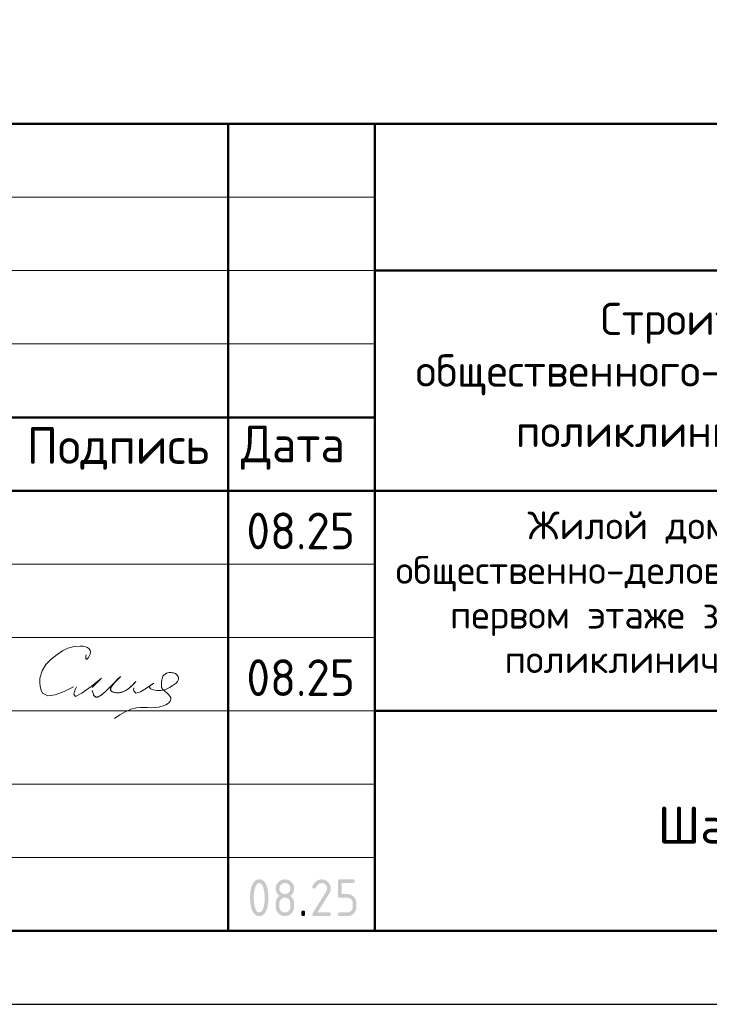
# Model space of a CAD drawing. Header units: millimetres. Extents: x 0 to 21000, y -5 to 14850.
# Tile 25 of 35: x 13541 to 15889, y 0 to 3355. Entities that reach past the tile are written whole.
import ezdxf

# ---------------------------------------------------------------- set-up
doc = ezdxf.new("R2010")
doc.units = ezdxf.units.MM
doc.layers.add('Standard', color=7, linetype='Continuous', lineweight=25)
doc.styles.add('ISOCPEUR', font='txt')

msp = doc.modelspace()

# ---------------------------------------------------------------- hatches: boundary and pattern name
at = {"layer": 'Standard', "linetype": 'Continuous', "lineweight": 25, "transparency": 33554687}
h = msp.add_hatch(color=7, dxfattribs=at)
h.paths.add_polyline_path([(14374.9, 363.1), (14374.9, 367), (14374.7, 370.8), (14374.5, 374.6), (14374.1, 378.2), (14373.7, 381.9), (14373.1, 385.4), (14372.4, 389), (14371.6, 392.4), (14371, 395), (14370.3, 397.3), (14369.6, 399.5), (14368.8, 401.5), (14368, 403.4), (14367.1, 405), (14366.2, 406.6), (14365.3, 407.9), (14364.3, 409.2), (14363.3, 410.2), (14362.2, 411.2), (14361.1, 411.8), (14360, 412.5), (14358.8, 412.8), (14357.5, 413.1), (14356.2, 413.1), (14355, 413.1), (14353.8, 412.8), (14352.6, 412.5), (14351.4, 411.8), (14350.3, 411.2), (14349.3, 410.2), (14348.2, 409.2), (14347.3, 407.9), (14346.3, 406.6), (14345.5, 405), (14344.6, 403.4), (14343.8, 401.4), (14343, 399.5), (14342.3, 397.2), (14341.6, 394.9), (14341, 392.3), (14340.1, 388.8), (14339.5, 385.2), (14338.8, 381.6), (14338.4, 378), (14338, 374.4), (14337.8, 370.6), (14337.6, 366.9), (14337.6, 363.1), (14337.6, 359.3), (14337.8, 355.5), (14338, 351.8), (14338.4, 348.1), (14338.8, 344.5), (14339.4, 340.9), (14340, 337.3), (14340.9, 333.9), (14341.5, 331.3), (14342.2, 329), (14342.9, 326.8), (14343.7, 324.8), (14344.5, 322.9), (14345.4, 321.3), (14346.3, 319.6), (14347.2, 318.4), (14348.2, 317.1), (14349.2, 316.1), (14350.3, 315.1), (14351.4, 314.5), (14352.5, 313.8), (14353.7, 313.5), (14354.9, 313.2), (14356.2, 313.2), (14357.5, 313.2), (14358.8, 313.5), (14360, 313.8), (14361.1, 314.5), (14362.2, 315.1), (14363.3, 316.1), (14364.3, 317.1), (14365.3, 318.4), (14366.2, 319.6), (14367.1, 321.3), (14368, 322.9), (14368.8, 324.8), (14369.6, 326.8), (14370.3, 329), (14371, 331.3), (14371.6, 333.9), (14372.4, 337.3), (14373.1, 340.9), (14373.7, 344.5), (14374.1, 348.1), (14374.5, 351.8), (14374.7, 355.5), (14374.9, 359.3)])
h.paths.add_polyline_path([(14387.4, 363.1), (14387.4, 360.3), (14387.4, 357.7), (14387.3, 355), (14387.1, 352.3), (14386.9, 349.7), (14386.7, 347.2), (14386.4, 344.7), (14386.1, 342.3), (14385.7, 339.9), (14385.3, 337.6), (14384.9, 335.3), (14384.4, 333), (14383.8, 330.8), (14383.2, 328.7), (14382.6, 326.5), (14382, 324.5), (14381, 321.5), (14379.8, 318.9), (14378.6, 316.3), (14377.3, 314.1), (14376, 311.8), (14374.6, 310), (14373.1, 308.1), (14371.5, 306.6), (14369.9, 305.1), (14368.1, 304), (14366.4, 302.9), (14364.5, 302.1), (14362.6, 301.4), (14360.5, 301), (14358.5, 300.6), (14356.2, 300.6), (14354, 300.6), (14352, 301), (14349.9, 301.4), (14348, 302.1), (14346.1, 302.9), (14344.3, 304), (14342.6, 305.1), (14341, 306.6), (14339.4, 308.1), (14337.9, 309.9), (14336.5, 311.8), (14335.2, 314), (14333.9, 316.2), (14332.7, 318.8), (14331.5, 321.4), (14330.5, 324.4), (14329.8, 326.4), (14329.2, 328.6), (14328.6, 330.7), (14328.1, 332.9), (14327.6, 335.2), (14327.2, 337.5), (14326.8, 339.8), (14326.4, 342.2), (14326.1, 344.7), (14325.8, 347.2), (14325.6, 349.7), (14325.4, 352.3), (14325.2, 354.9), (14325.1, 357.6), (14325.1, 360.3), (14325.1, 363.1), (14325.1, 365.9), (14325.1, 368.7), (14325.2, 371.4), (14325.4, 374), (14325.6, 376.6), (14325.8, 379.1), (14326.1, 381.6), (14326.4, 384), (14326.8, 386.5), (14327.2, 388.8), (14327.6, 391.1), (14328.1, 393.3), (14328.6, 395.6), (14329.2, 397.7), (14329.8, 399.8), (14330.5, 401.9), (14331.5, 404.8), (14332.7, 407.4), (14333.9, 410), (14335.2, 412.3), (14336.5, 414.5), (14337.9, 416.4), (14339.4, 418.2), (14341, 419.7), (14342.6, 421.2), (14344.3, 422.3), (14346.1, 423.4), (14348, 424.2), (14349.9, 424.9), (14352, 425.3), (14354, 425.6), (14356.2, 425.6), (14358.5, 425.6), (14360.5, 425.3), (14362.6, 424.9), (14364.5, 424.1), (14366.4, 423.4), (14368.1, 422.3), (14369.9, 421.2), (14371.5, 419.7), (14373.1, 418.2), (14374.6, 416.3), (14376, 414.5), (14377.3, 412.2), (14378.6, 410), (14379.8, 407.4), (14381, 404.8), (14382, 401.8), (14382.6, 399.7), (14383.2, 397.6), (14383.8, 395.5), (14384.4, 393.3), (14384.9, 391), (14385.3, 388.7), (14385.7, 386.4), (14386.1, 384), (14386.4, 381.6), (14386.7, 379.1), (14386.9, 376.5), (14387.1, 373.9), (14387.3, 371.3), (14387.4, 368.6), (14387.4, 365.9)], flags=16)
h = msp.add_hatch(color=7, dxfattribs=at)
h.paths.add_polyline_path([(14443.7, 313.2), (14445.6, 313.2), (14447.4, 313.5), (14449.2, 313.8), (14450.9, 314.5), (14452.6, 315.2), (14454.1, 316.2), (14455.6, 317.2), (14456.9, 318.6), (14458.3, 320), (14459.3, 321.5), (14460.3, 323), (14461, 324.7), (14461.7, 326.3), (14462, 328.1), (14462.3, 329.9), (14462.3, 331.9), (14462.3, 344.4), (14462.3, 346.4), (14462, 348.1), (14461.7, 349.9), (14461, 351.6), (14460.3, 353.3), (14459.3, 354.8), (14458.2, 356.3), (14456.9, 357.7), (14455.5, 359), (14454, 360.1), (14452.5, 361.1), (14450.8, 361.8), (14449.2, 362.5), (14447.4, 362.8), (14445.6, 363.2), (14443.7, 363.2), (14441.7, 363.2), (14439.9, 362.8), (14438.1, 362.5), (14436.5, 361.8), (14434.8, 361.1), (14433.3, 360.1), (14431.8, 359.1), (14430.4, 357.7), (14429.1, 356.3), (14428.1, 354.8), (14427, 353.3), (14426.4, 351.7), (14425.7, 350), (14425.3, 348.2), (14425, 346.4), (14425, 344.4), (14425, 331.9), (14425, 329.9), (14425.3, 328.1), (14425.7, 326.3), (14426.4, 324.7), (14427, 323), (14428.1, 321.5), (14429.1, 320), (14430.4, 318.6), (14431.8, 317.2), (14433.3, 316.2), (14434.8, 315.2), (14436.5, 314.5), (14438.1, 313.8), (14439.9, 313.5), (14441.7, 313.2)])
h.paths.add_polyline_path([(14443.7, 300.6), (14442.1, 300.6), (14440.5, 300.8), (14438.9, 300.9), (14437.4, 301.2), (14435.9, 301.5), (14434.5, 301.9), (14433.1, 302.4), (14431.7, 302.9), (14430.3, 303.5), (14429, 304.2), (14427.7, 304.9), (14426.4, 305.8), (14425.1, 306.6), (14423.9, 307.6), (14422.7, 308.6), (14421.6, 309.8), (14420.5, 310.9), (14419.5, 312.1), (14418.5, 313.3), (14417.6, 314.6), (14416.8, 315.9), (14416, 317.2), (14415.3, 318.5), (14414.8, 319.9), (14414.2, 321.3), (14413.8, 322.7), (14413.3, 324.1), (14413.1, 325.6), (14412.8, 327.1), (14412.6, 328.7), (14412.5, 330.3), (14412.5, 331.9), (14412.5, 344.4), (14412.5, 346.3), (14412.7, 348.2), (14412.9, 350), (14413.3, 351.8), (14413.7, 353.5), (14414.2, 355.2), (14414.8, 356.8), (14415.6, 358.4), (14416.4, 360), (14417.4, 361.4), (14418.4, 362.9), (14419.5, 364.3), (14420.7, 365.7), (14422.1, 366.9), (14423.4, 368.2), (14425, 369.4), (14423.4, 370.6), (14422.1, 371.9), (14420.7, 373.1), (14419.5, 374.5), (14418.4, 375.9), (14417.4, 377.3), (14416.4, 378.8), (14415.6, 380.4), (14414.8, 381.9), (14414.2, 383.6), (14413.7, 385.3), (14413.3, 387), (14412.9, 388.8), (14412.7, 390.6), (14412.5, 392.4), (14412.5, 394.4), (14412.5, 396), (14412.6, 397.6), (14412.8, 399.1), (14413.1, 400.6), (14413.3, 402.1), (14413.8, 403.6), (14414.2, 405), (14414.8, 406.4), (14415.3, 407.8), (14416, 409.1), (14416.8, 410.4), (14417.6, 411.7), (14418.5, 413), (14419.5, 414.2), (14420.5, 415.4), (14421.6, 416.5), (14422.7, 417.6), (14423.9, 418.6), (14425.1, 419.6), (14426.4, 420.5), (14427.7, 421.4), (14429, 422.1), (14430.3, 422.8), (14431.7, 423.4), (14433.1, 423.9), (14434.5, 424.4), (14435.9, 424.8), (14437.4, 425.1), (14438.9, 425.4), (14440.5, 425.5), (14442.1, 425.6), (14443.7, 425.6), (14445.3, 425.6), (14446.9, 425.5), (14448.4, 425.4), (14449.9, 425.1), (14451.4, 424.8), (14452.8, 424.4), (14454.3, 423.9), (14455.7, 423.4), (14457, 422.8), (14458.4, 422.1), (14459.7, 421.4), (14460.9, 420.5), (14462.2, 419.6), (14463.4, 418.6), (14464.6, 417.6), (14465.7, 416.5), (14466.9, 415.4), (14467.9, 414.2), (14468.9, 413), (14469.7, 411.7), (14470.6, 410.4), (14471.3, 409.1), (14472, 407.8), (14472.6, 406.4), (14473.2, 405), (14473.6, 403.6), (14474, 402.1), (14474.3, 400.6), (14474.6, 399.1), (14474.7, 397.6), (14474.9, 396), (14474.9, 394.4), (14474.9, 392.4), (14474.7, 390.6), (14474.5, 388.8), (14474.1, 387), (14473.7, 385.3), (14473.1, 383.6), (14472.5, 381.9), (14471.7, 380.4), (14471, 378.8), (14470, 377.3), (14469, 375.9), (14467.8, 374.5), (14466.7, 373.1), (14465.3, 371.9), (14463.9, 370.6), (14462.3, 369.4), (14464.6, 367.7), (14466.4, 365.8), (14468.3, 363.9), (14469.7, 361.8), (14471.1, 359.7), (14472.1, 357.4), (14473.1, 355.1), (14473.7, 352.6), (14473.9, 352), (14474, 351.2), (14474.1, 350.4), (14474.2, 349.5), (14474.3, 348.5), (14474.4, 347.4), (14474.5, 346.2), (14474.6, 344.9), (14474.6, 343.6), (14474.7, 342.2), (14474.8, 340.7), (14474.8, 339.1), (14474.8, 337.5), (14474.8, 335.7), (14474.9, 333.9), (14474.9, 331.9), (14474.9, 330.3), (14474.7, 328.7), (14474.6, 327.1), (14474.3, 325.6), (14474, 324.1), (14473.6, 322.7), (14473.2, 321.3), (14472.6, 319.9), (14472, 318.5), (14471.3, 317.2), (14470.6, 315.9), (14469.7, 314.6), (14468.9, 313.3), (14467.9, 312.1), (14466.9, 310.9), (14465.7, 309.8), (14464.6, 308.6), (14463.4, 307.6), (14462.2, 306.6), (14460.9, 305.8), (14459.7, 304.9), (14458.4, 304.2), (14457, 303.5), (14455.7, 302.9), (14454.3, 302.4), (14452.8, 301.9), (14451.4, 301.5), (14449.9, 301.2), (14448.4, 300.9), (14446.9, 300.8), (14445.3, 300.6)], flags=16)
h.paths.add_polyline_path([(14443.7, 375.6), (14445.6, 375.6), (14447.4, 376), (14449.2, 376.3), (14450.9, 377), (14452.6, 377.7), (14454.1, 378.7), (14455.6, 379.7), (14456.9, 381.1), (14458.3, 382.4), (14459.3, 383.9), (14460.3, 385.4), (14461, 387.1), (14461.7, 388.8), (14462, 390.6), (14462.3, 392.4), (14462.3, 394.4), (14462.3, 396.3), (14462, 398.1), (14461.7, 399.9), (14461, 401.6), (14460.3, 403.2), (14459.3, 404.7), (14458.2, 406.2), (14456.9, 407.6), (14455.5, 409), (14454, 410), (14452.5, 411.1), (14450.8, 411.7), (14449.2, 412.4), (14447.4, 412.8), (14445.6, 413.1), (14443.7, 413.1), (14441.7, 413.1), (14439.9, 412.8), (14438.1, 412.4), (14436.5, 411.7), (14434.8, 411.1), (14433.3, 410), (14431.8, 409), (14430.4, 407.7), (14429.1, 406.3), (14428.1, 404.8), (14427, 403.3), (14426.4, 401.6), (14425.7, 400), (14425.3, 398.1), (14425, 396.3), (14425, 394.4), (14425, 392.4), (14425.3, 390.6), (14425.7, 388.8), (14426.4, 387.1), (14427, 385.4), (14428.1, 383.9), (14429.1, 382.4), (14430.4, 381.1), (14431.8, 379.7), (14433.3, 378.7), (14434.8, 377.7), (14436.5, 377), (14438.1, 376.3), (14439.9, 376), (14441.7, 375.6)])
for points in [[(14568.6, 425.6), (14570.2, 425.6), (14571.8, 425.5), (14573.3, 425.4), (14574.8, 425.1), (14576.3, 424.8), (14577.8, 424.4), (14579.2, 423.9), (14580.6, 423.4), (14582, 422.8), (14583.3, 422.1), (14584.6, 421.4), (14585.9, 420.5), (14587.1, 419.6), (14588.3, 418.6), (14589.5, 417.6), (14590.7, 416.5), (14591.8, 415.4), (14592.8, 414.2), (14593.8, 413), (14594.7, 411.7), (14595.5, 410.4), (14596.3, 409.1), (14597, 407.8), (14597.5, 406.4), (14598.1, 405), (14598.5, 403.6), (14599, 402.1), (14599.2, 400.6), (14599.5, 399.1), (14599.7, 397.6), (14599.8, 396), (14599.8, 394.4), (14599.8, 392.2), (14599.5, 389.9), (14599.1, 387.7), (14598.4, 385.5), (14597.7, 383.2), (14596.6, 380.9), (14595.6, 378.7), (14594.1, 376.4), (14554.8, 313.2), (14593.6, 313.2), (14594.4, 313.2), (14595, 313.1), (14595.7, 313), (14596.3, 312.8), (14596.9, 312.6), (14597.4, 312.3), (14597.9, 312), (14598.3, 311.6), (14598.7, 311.2), (14598.9, 310.7), (14599.2, 310.2), (14599.4, 309.6), (14599.6, 309.1), (14599.7, 308.4), (14599.8, 307.7), (14599.8, 306.9), (14599.8, 306.1), (14599.7, 305.4), (14599.6, 304.8), (14599.4, 304.2), (14599.2, 303.6), (14598.9, 303.1), (14598.7, 302.6), (14598.3, 302.2), (14597.9, 301.8), (14597.4, 301.5), (14596.9, 301.2), (14596.3, 301), (14595.7, 300.8), (14595, 300.7), (14594.4, 300.6), (14593.6, 300.6), (14543.6, 300.6), (14542.8, 300.6), (14542.1, 300.7), (14541.4, 300.8), (14540.9, 301), (14540.3, 301.2), (14539.8, 301.5), (14539.3, 301.8), (14538.9, 302.2), (14538.5, 302.6), (14538.2, 303.1), (14537.9, 303.6), (14537.7, 304.2), (14537.5, 304.7), (14537.4, 305.4), (14537.3, 306.1), (14537.3, 306.9), (14537.3, 307.8), (14537.6, 308.7), (14537.9, 309.6), (14538.4, 310.5), (14584.2, 384.1), (14585, 385.3), (14585.6, 386.6), (14586.2, 387.9), (14586.5, 389.1), (14586.9, 390.4), (14587.1, 391.7), (14587.3, 393), (14587.3, 394.4), (14587.3, 396.3), (14587, 398.1), (14586.6, 399.9), (14585.9, 401.6), (14585.3, 403.2), (14584.2, 404.7), (14583.2, 406.3), (14581.8, 407.6), (14580.5, 409), (14578.9, 410), (14577.4, 411.1), (14575.8, 411.7), (14574.1, 412.4), (14572.3, 412.8), (14570.5, 413.1), (14568.6, 413.1), (14567.3, 413.1), (14566, 412.9), (14564.7, 412.6), (14563.4, 412.1), (14562.1, 411.6), (14560.9, 410.9), (14559.6, 410.2), (14558.4, 409.2), (14557.2, 408.2), (14556, 407), (14554.8, 405.8), (14553.6, 404.3), (14552.4, 402.8), (14551.3, 401.1), (14550.1, 399.4), (14549, 397.4), (14548.6, 396.6), (14548, 396.1), (14547.5, 395.5), (14546.8, 395.1), (14546.1, 394.8), (14545.3, 394.6), (14544.5, 394.4), (14543.6, 394.4), (14542.8, 394.4), (14542.1, 394.5), (14541.4, 394.6), (14540.9, 394.8), (14540.3, 395), (14539.8, 395.3), (14539.3, 395.5), (14538.9, 395.9), (14538.5, 396.3), (14538.2, 396.8), (14537.9, 397.3), (14537.7, 397.9), (14537.5, 398.5), (14537.4, 399.2), (14537.3, 399.8), (14537.3, 400.6), (14537.3, 401.3), (14537.5, 402), (14537.6, 402.6), (14537.9, 403.2), (14539.4, 406), (14540.9, 408.4), (14542.5, 410.9), (14544.2, 413), (14545.9, 415.1), (14547.7, 416.9), (14549.5, 418.6), (14551.4, 420), (14553.3, 421.4), (14555.3, 422.5), (14557.4, 423.5), (14559.5, 424.2), (14561.7, 424.9), (14563.9, 425.3), (14566.2, 425.6)], [(14624.8, 369.4), (14624.8, 419.4), (14624.8, 420.2), (14624.9, 420.9), (14625, 421.5), (14625.2, 422.1), (14625.4, 422.7), (14625.7, 423.2), (14626, 423.7), (14626.4, 424.1), (14626.7, 424.5), (14627.2, 424.8), (14627.7, 425.1), (14628.3, 425.3), (14628.9, 425.4), (14629.6, 425.5), (14630.3, 425.6), (14631, 425.6), (14674.7, 425.6), (14675.4, 425.6), (14676.1, 425.5), (14676.8, 425.4), (14677.4, 425.3), (14678, 425.1), (14678.5, 424.8), (14679, 424.5), (14679.3, 424.1), (14679.7, 423.7), (14680, 423.2), (14680.3, 422.7), (14680.5, 422.1), (14680.7, 421.5), (14680.8, 420.8), (14680.9, 420.2), (14680.9, 419.4), (14680.9, 418.6), (14680.8, 417.9), (14680.7, 417.2), (14680.5, 416.6), (14680.3, 416.1), (14680, 415.6), (14679.7, 415.1), (14679.3, 414.7), (14679, 414.3), (14678.5, 414), (14678, 413.7), (14677.4, 413.5), (14676.8, 413.3), (14676.1, 413.2), (14675.4, 413.1), (14674.7, 413.1), (14637.3, 413.1), (14637.3, 375.7), (14656, 375.7), (14657.6, 375.7), (14659.2, 375.5), (14660.8, 375.4), (14662.2, 375.1), (14663.7, 374.8), (14665.2, 374.4), (14666.6, 373.9), (14668, 373.4), (14669.4, 372.8), (14670.7, 372.1), (14672, 371.4), (14673.3, 370.5), (14674.5, 369.6), (14675.7, 368.6), (14676.9, 367.6), (14678.1, 366.5), (14679.2, 365.3), (14680.2, 364.1), (14681.2, 362.9), (14682.1, 361.7), (14682.9, 360.4), (14683.6, 359.1), (14684.3, 357.7), (14684.9, 356.4), (14685.5, 355), (14685.9, 353.5), (14686.3, 352.1), (14686.6, 350.6), (14686.9, 349.1), (14687, 347.6), (14687.2, 346), (14687.2, 344.4), (14687.2, 331.9), (14687.2, 330.3), (14687, 328.7), (14686.9, 327.2), (14686.6, 325.7), (14686.3, 324.1), (14685.9, 322.7), (14685.5, 321.3), (14684.9, 319.9), (14684.3, 318.5), (14683.6, 317.2), (14682.9, 315.9), (14682, 314.6), (14681.2, 313.3), (14680.2, 312.1), (14679.2, 310.9), (14678, 309.8), (14676.9, 308.6), (14675.7, 307.6), (14674.5, 306.6), (14673.2, 305.8), (14671.9, 304.9), (14670.6, 304.2), (14669.3, 303.5), (14667.9, 302.9), (14666.5, 302.4), (14665.1, 301.9), (14663.7, 301.5), (14662.2, 301.2), (14660.7, 300.9), (14659.1, 300.8), (14657.6, 300.6), (14656, 300.6), (14631, 300.6), (14630.3, 300.6), (14629.6, 300.7), (14628.9, 300.8), (14628.3, 301), (14627.7, 301.2), (14627.2, 301.5), (14626.7, 301.8), (14626.4, 302.2), (14626, 302.6), (14625.7, 303.1), (14625.4, 303.6), (14625.2, 304.2), (14625, 304.8), (14624.9, 305.4), (14624.8, 306.1), (14624.8, 306.9), (14624.8, 307.7), (14624.9, 308.4), (14625, 309.1), (14625.2, 309.6), (14625.4, 310.2), (14625.7, 310.7), (14626, 311.2), (14626.4, 311.6), (14626.7, 312), (14627.2, 312.3), (14627.7, 312.6), (14628.3, 312.8), (14628.9, 313), (14629.6, 313.1), (14630.3, 313.2), (14631, 313.2), (14656, 313.2), (14657.9, 313.2), (14659.7, 313.5), (14661.5, 313.8), (14663.2, 314.5), (14664.9, 315.2), (14666.4, 316.2), (14667.9, 317.2), (14669.2, 318.6), (14670.6, 320), (14671.6, 321.5), (14672.6, 323), (14673.3, 324.7), (14674, 326.3), (14674.3, 328.1), (14674.7, 329.9), (14674.7, 331.9), (14674.7, 344.4), (14674.7, 346.3), (14674.3, 348.1), (14674, 349.9), (14673.3, 351.6), (14672.6, 353.3), (14671.6, 354.8), (14670.6, 356.3), (14669.2, 357.7), (14667.8, 359), (14666.3, 360.1), (14664.8, 361.1), (14663.1, 361.8), (14661.5, 362.5), (14659.7, 362.8), (14657.9, 363.1), (14656, 363.1), (14631, 363.1), (14630.3, 363.1), (14629.6, 363.2), (14628.9, 363.3), (14628.3, 363.5), (14627.7, 363.7), (14627.2, 364), (14626.7, 364.3), (14626.4, 364.7), (14626, 365.1), (14625.7, 365.6), (14625.4, 366.1), (14625.2, 366.7), (14625, 367.2), (14624.9, 367.9), (14624.8, 368.6)], [(14499.9, 313.2), (14499.9, 313.9), (14500, 314.6), (14500.1, 315.3), (14500.3, 315.9), (14500.5, 316.5), (14500.8, 317), (14501.1, 317.5), (14501.5, 317.9), (14501.9, 318.3), (14502.4, 318.5), (14502.8, 318.8), (14503.4, 319), (14504, 319.2), (14504.7, 319.3), (14505.4, 319.4), (14506.2, 319.4), (14507, 319.4), (14507.6, 319.3), (14508.3, 319.2), (14508.9, 319), (14509.5, 318.8), (14510, 318.5), (14510.5, 318.3), (14510.9, 317.9), (14511.3, 317.5), (14511.6, 317), (14511.8, 316.5), (14512, 315.9), (14512.2, 315.3), (14512.3, 314.6), (14512.4, 313.9), (14512.4, 313.2), (14512.4, 306.9), (14512.4, 306.1), (14512.3, 305.4), (14512.2, 304.8), (14512, 304.2), (14511.8, 303.6), (14511.6, 303.1), (14511.3, 302.6), (14510.9, 302.2), (14510.5, 301.8), (14510, 301.5), (14509.5, 301.2), (14508.9, 301), (14508.3, 300.8), (14507.6, 300.7), (14507, 300.6), (14506.2, 300.6), (14505.4, 300.6), (14504.7, 300.7), (14504, 300.8), (14503.4, 301), (14502.8, 301.2), (14502.4, 301.5), (14501.9, 301.8), (14501.5, 302.2), (14501.1, 302.6), (14500.8, 303.1), (14500.5, 303.6), (14500.3, 304.2), (14500.1, 304.8), (14500, 305.4), (14499.9, 306.1), (14499.9, 306.9)]]:
    msp.add_hatch(color=7, dxfattribs=at).paths.add_polyline_path(points, flags=16)

# ---------------------------------------------------------------- linework, layer by layer
at = {"layer": 'Standard', "color": 7, "linetype": 'Continuous', "lineweight": 50, "transparency": 33554687}
for p, q in [((11500, 3000), (20750, 3000)), ((14250, 250), (14250, 3000)), ((14750, 250), (14750, 3000)), ((14750, 2500), (20750, 2500)), ((11500, 2000), (14750, 2000)), ((11500, 2000), (14750, 2000)), ((11500, 1750), (14750, 1750)), ((11500, 1750), (14750, 1750)), ((14750, 1750), (20750, 1750)), ((14750, 1000), (20750, 1000))]:
    msp.add_line(p, q, dxfattribs=at)
at = {"layer": 'Standard', "color": 7, "linetype": 'Continuous', "lineweight": 13, "transparency": 33554687}
for p, q in [((11500, 2750), (14750, 2750)), ((11500, 2500), (14750, 2500)), ((11500, 2250), (14750, 2250)), ((11500, 1500), (14750, 1500)), ((11500, 1250), (14750, 1250)), ((11500, 1250), (14750, 1250)), ((11500, 1000), (14750, 1000)), ((11500, 1000), (14750, 1000)), ((11500, 750), (14750, 750)), ((11500, 500), (14750, 500))]:
    msp.add_line(p, q, dxfattribs=at)
at = {"layer": 'Standard', "color": 7, "linetype": 'Continuous', "lineweight": 25, "transparency": 33554687}
msp.add_line((11500, 250), (20750, 250), dxfattribs=at)
msp.add_line((11500, 250), (20750, 250), dxfattribs=at)
msp.add_line((11500, 250), (20750, 250), dxfattribs=at)
msp.add_lwpolyline([(0, 0), (21000, 0), (21000, 14850), (0, 14850), (0, 0)], close=True, dxfattribs=at)
at = {"layer": 'Standard', "color": 7, "linetype": 'Continuous', "lineweight": 13, "transparency": 33554687}
for points in [[(21000, 14850), (11500, 14850), (11500, 3000), (21000, 3000), (21000, 14850)], [(20750, 250), (11500, 250), (11500, 3000), (20750, 3000), (20750, 250)]]:
    msp.add_lwpolyline(points, dxfattribs=at)
at = {"layer": 'Standard', "color": 7, "linetype": 'Continuous', "lineweight": 50, "transparency": 33554687}
msp.add_lwpolyline([(1000, 14600), (20750, 14600), (20750, 250), (1000, 250), (1000, 14600)], close=True, dxfattribs=at)
at = {"layer": 'Standard', "color": 7, "linetype": 'Continuous', "lineweight": 25, "transparency": 33554687}
msp.add_lwpolyline([(20750, 3000), (11500, 3000), (11500, 250), (20750, 250), (20750, 3000)], dxfattribs=at)
at = {"layer": 'Standard', "color": 250, "linetype": 'Continuous', "lineweight": 18, "true_color": 0x2d2d2d, "transparency": 33554687}
for points in [[(13766.8, 1190.3), (13766.1, 1185), (13765.6, 1180.4), (13765.8, 1176.9), (13766.8, 1175.3), (13768.9, 1175.8), (13771.7, 1178.2), (13774.7, 1181.7), (13777.4, 1185.9), (13780.3, 1192.9), (13781.2, 1199.7), (13780.2, 1205.8), (13777.4, 1210.9), (13772, 1215.5), (13764.8, 1218.4), (13756.6, 1219.9), (13748, 1220.5), (13725.6, 1218.8), (13705, 1213), (13685.8, 1204), (13667.7, 1192.5), (13647.5, 1176.5), (13629.9, 1157.8), (13616.6, 1136), (13609.4, 1110.8), (13608.7, 1096.7), (13609.9, 1082.9), (13613.3, 1070.5), (13618.7, 1060.7), (13636.7, 1051.3), (13661.8, 1054.6), (13691.6, 1066.3), (13723.8, 1082.2)], [(13733.8, 1082.2), (13730.7, 1074.8), (13728, 1067.8), (13725.8, 1061.5), (13724.6, 1056.3), (13731.1, 1049.3), (13752.3, 1060.2), (13783.4, 1082.9), (13819.4, 1111.6)], [(13935.9, 1099.6), (13935.6, 1099.3), (13935.4, 1099), (13935.1, 1098.7), (13934.9, 1098.4), (13931.1, 1094.4), (13927.3, 1090.3), (13923.4, 1086.4), (13919.4, 1082.5), (13916.8, 1080.2), (13914.3, 1078), (13911.6, 1075.9), (13908.9, 1073.8), (13906.6, 1072.3), (13904.3, 1070.8), (13902, 1069.4), (13899.5, 1068), (13897.4, 1067), (13895.2, 1066), (13893, 1065.1), (13890.8, 1064.3), (13888.7, 1063.6), (13886.5, 1063), (13884.4, 1062.5), (13882.2, 1062.2), (13880, 1061.9), (13877.9, 1061.7), (13875.7, 1061.6), (13873.6, 1061.5), (13871.4, 1061.6), (13869.2, 1061.8), (13867, 1062), (13864.8, 1062.4), (13863.1, 1062.7), (13861.3, 1063.2), (13859.6, 1063.7), (13857.9, 1064.3), (13856.8, 1064.7), (13855.7, 1065.2), (13854.7, 1065.8), (13853.7, 1066.5), (13853.1, 1066.9), (13852.6, 1067.4), (13852, 1067.9), (13851.5, 1068.5), (13851.2, 1069), (13850.9, 1069.5), (13850.7, 1070.1), (13850.4, 1070.6), (13850.3, 1071.2), (13850.1, 1071.9), (13850.1, 1072.5), (13850, 1073.2), (13850.1, 1074.1), (13850.2, 1075), (13850.4, 1075.8), (13850.6, 1076.7), (13851, 1078.1), (13851.6, 1079.4), (13852.2, 1080.7), (13852.8, 1081.9), (13854.1, 1084), (13855.4, 1085.9), (13856.8, 1087.9), (13858.2, 1089.8), (13860.9, 1093.2), (13863.7, 1096.5), (13866.6, 1099.7), (13869.7, 1102.8), (13873.1, 1106), (13876.6, 1109.2), (13880, 1112.6), (13883.4, 1116.2), (13883.5, 1116.3), (13883.6, 1116.4), (13883.7, 1116.5), (13883.8, 1116.6), (13883.8, 1116.6), (13883.8, 1116.6), (13883.8, 1116.6), (13883.8, 1116.6), (13883.8, 1116.6), (13883.8, 1116.6), (13883.8, 1116.6), (13883.8, 1116.6), (13883.8, 1116.6), (13883.8, 1116.6), (13883.8, 1116.6), (13883.8, 1116.6), (13883.8, 1116.6), (13883.8, 1116.6), (13883.8, 1116.5), (13883.8, 1116.5), (13883.8, 1116.5), (13883.7, 1116.4), (13883.6, 1116.3), (13883.6, 1116.2), (13877.4, 1110.8), (13871.8, 1105.2), (13866.4, 1099.5), (13861.1, 1093.8), (13853.5, 1085.9), (13845.6, 1078), (13837.6, 1070.4), (13829.3, 1062.9), (13826.5, 1060.4), (13823.6, 1057.9), (13820.6, 1055.5), (13817.6, 1053.3), (13815.8, 1052), (13814, 1050.8), (13812.2, 1049.7), (13810.2, 1048.7), (13809, 1048.2), (13807.8, 1047.7), (13806.6, 1047.3), (13805.3, 1046.9), (13804.4, 1046.7), (13803.5, 1046.6), (13802.6, 1046.6), (13801.7, 1046.6), (13801, 1046.7), (13800.3, 1046.8), (13799.7, 1046.9), (13799, 1047.2), (13798.4, 1047.4), (13797.8, 1047.8), (13797.2, 1048.1), (13796.6, 1048.6), (13796, 1049.1), (13795.4, 1049.7), (13794.9, 1050.4), (13794.4, 1051.1), (13793.6, 1052.3), (13792.9, 1053.6), (13792.3, 1054.9), (13791.7, 1056.3), (13790.5, 1059.6), (13789.4, 1062.9), (13788.5, 1066.3), (13787.6, 1069.8)], [(13787.6, 1069.8), (13789.2, 1063.9), (13790.9, 1058.5), (13792.8, 1053.7), (13795.1, 1050), (13804.3, 1046.7), (13816.6, 1052.6), (13831.4, 1064.8), (13848, 1080.8), (13861.9, 1094.6), (13874.2, 1106.7), (13882.1, 1114.7), (13883.3, 1116.2), (13880.8, 1113.9), (13876.6, 1109.8), (13871.3, 1104.5), (13865.6, 1098.5), (13858.5, 1090.1), (13852.9, 1082), (13850.1, 1074.6), (13851.5, 1068.6), (13854.5, 1065.9), (13858.9, 1063.9), (13864, 1062.5), (13869.5, 1061.8), (13882.4, 1062.2), (13894.2, 1065.6), (13905, 1071.2), (13914.7, 1078.4), (13920.3, 1083.4), (13925.6, 1088.6), (13930.8, 1094.1), (13935.9, 1099.6)], [(13819.4, 1111.6), (13811.4, 1103.6), (13803.5, 1095.7), (13795.5, 1087.7), (13787.6, 1079.8)], [(13996.9, 1094.4), (13991.9, 1090.7), (13987.5, 1087), (13984.3, 1083.5), (13982.8, 1080.3), (13986, 1075), (13995.6, 1071.5), (14008.5, 1069.6), (14021.7, 1069.7), (14033, 1071.6), (14042.4, 1075.1), (14051, 1079.7), (14059.8, 1085.2), (14066.7, 1089.4), (14073.1, 1094.2), (14078.3, 1099.7), (14081, 1106.4), (14081.1, 1111.6), (14079.8, 1116.9), (14077.3, 1121.7), (14073.7, 1125.5), (14070.7, 1127.2), (14067.4, 1128.4), (14063.9, 1129.2), (14060.3, 1129.7), (14056.5, 1130.1), (14052.8, 1130.3), (14049.1, 1130.2), (14045.4, 1129.7), (14040.3, 1128), (14035.7, 1125.4), (14031.6, 1121.9), (14028.5, 1117.9), (14026.5, 1113.6), (14025.3, 1109), (14024.6, 1104.1), (14024, 1099.1), (14023.3, 1093.8), (14022.9, 1088.6), (14023, 1083.6), (14024, 1079.1), (14026.8, 1074.3), (14031.1, 1070), (14036.2, 1065.8), (14041.7, 1061.4), (14047.3, 1056.1), (14051.9, 1050.3), (14054.8, 1044.4), (14055.4, 1038.5), (14053.3, 1033.3), (14049.2, 1028.6), (14043.8, 1024.4), (14037.7, 1020.8), (14025.4, 1015.5), (14013.3, 1012.4), (14001, 1011), (13988.7, 1010.7), (13976.2, 1011.2), (13963.5, 1011.7), (13951, 1011.7), (13938.7, 1010.7), (13918.8, 1005.6), (13899.7, 997), (13881.1, 986.1), (13862.9, 974)], [(13928.8, 1078.4), (13928.7, 1075.7), (13928.6, 1073.1), (13928.6, 1070.6), (13928.8, 1068.4), (13936, 1060.6), (13951.6, 1065.1), (13972.9, 1077.7), (13996.9, 1094.4)]]:
    msp.add_lwpolyline(points, dxfattribs=at)

# ---------------------------------------------------------------- texts
at = {"layer": 'Standard', "color": 7, "linetype": 'Continuous', "lineweight": 25, "transparency": 33554687, "style": 'ISOCPEUR'}
for s, insert, char_height, width, attachment_point in [('\\W0.98;Строительство ', (15518.6, 2250.8), 110, 1175.348, 7), ('\\W0.99;общественного-делового ', (14888.9, 2074.8), 110, 1857.162, 7), ('\\W0.98;поликлиническим ', (15229.9, 1898.8), 110, 1274.191, 7), ('\\W0.96;Подпись', (13564.7, 1821.4), 125, 672.14, 7), ('\\W0.94;Дата', (14293.8, 1821.4), 125, 483.868, 7), ('\\W0.94;08.25', (14312.5, 1550.6), 125, 445.84, 7), ('\\W0.94;08.25', (14312.5, 1050.6), 125, 445.84, 7), ('\\A1;{\\fISOCPEUR|i0|b0;\\H125.000000;\\W1.000000;\\C7;Шахта лифта (лист 3)}\\P', (16587.7, 672.9), 125, 1861.644, 2)]:
    msp.add_mtext(s, dxfattribs=dict(at, insert=insert, char_height=char_height, width=width, attachment_point=attachment_point))
at = {"layer": 'Standard', "color": 7, "linetype": 'Continuous', "lineweight": 18, "transparency": 33554687, "char_height": 95, "attachment_point": 7, "style": 'ISOCPEUR'}
for s, insert, width in [('\\W0.99;Жилой дом со встроенными помещениями', (15269.8, 1558.7), 2506.356), ('\\W0.99;общественно-делового и коммерческого назначения на', (14820.9, 1406.7), 3403.402), ('\\W0.99;первом этаже здания и встроенно-пристроенным', (15006.1, 1254.7), 3033.239), ('\\W0.99;поликлиническим учреждением (поз. 2.2-2.3)', (15191.4, 1102.7), 2662.626)]:
    msp.add_mtext(s, dxfattribs=dict(at, insert=insert, width=width))

doc.saveas('drawing.dxf')
